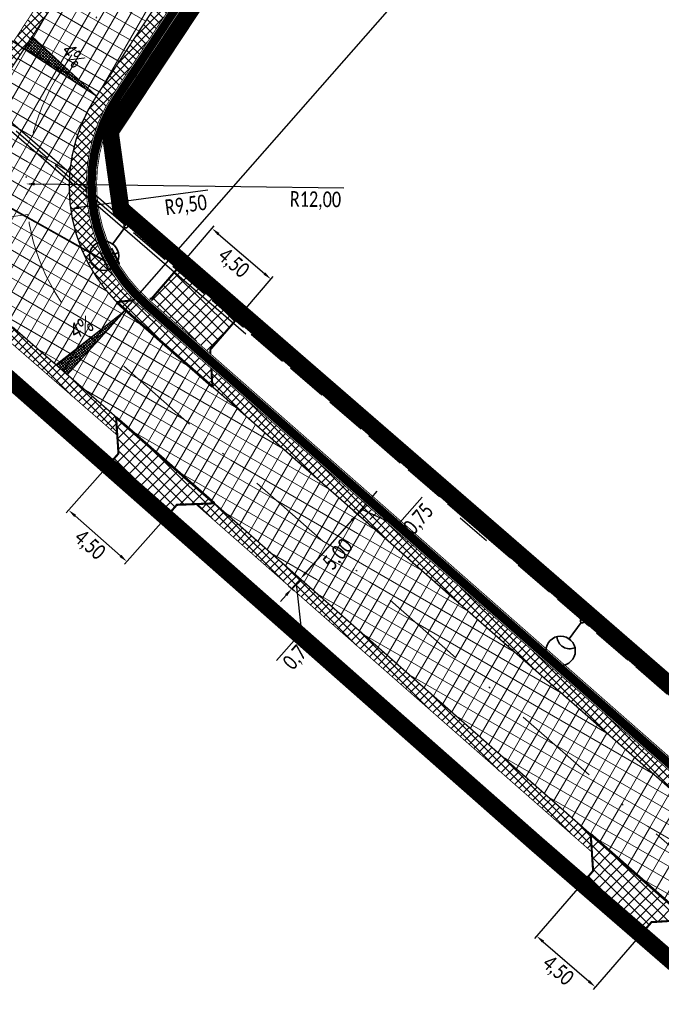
# Model space of a CAD drawing. Header units: metres. Extents: x 7443078 to 7443628, y 5636807 to 5637202.
# Tile 3 of 25: x 7443329 to 7443366, y 5636896 to 5636953. Entities that reach past the tile are written whole.
import ezdxf

# ---------------------------------------------------------------- set-up
doc = ezdxf.new("R2010")
doc.units = ezdxf.units.M
for name, pattern in [('1', [0]), ('1_OTKJ', [2, 1.5, -0.5]), ('1_OTWM', [1, 0.5, -0.5]), ('4', [2.5, 1.5, -1]), ('ACAD_ISO02W100', [15, 12, -3]), ('AUSGEZOGEN', [0]), ('CENTER2', [1.125, 0.75, -0.125, 0.125, -0.125]), ('DASHED2', [0.375, 0.25, -0.125]), ('GUZ', [1, 0.5, -0.5]), ('Os drogi', [25.4, 12.7, -6.35, 0, -6.35])]:
    doc.linetypes.add(name, pattern=pattern)
doc.layers.get('Defpoints').update_dxf_attribs({"true_color": 0x999999})
for name, color, linetype in [('_kan_deszcz', 32, 'Continuous'), ('_LINIA PODZIAŁOWA', 5, 'Continuous'), ('H_zjazdy', 21, 'Continuous'), ('K_kraweżnika_najazdowy', 7, 'Continuous'), ('K_krawędź pobocza', 7, 'Continuous'), ('K_pkt charakter', 7, 'Continuous'), ('K_pobocze', 32, 'Continuous'), ('K_Przepust', 162, 'Continuous'), ('K_rama zjazdu', 7, 'Continuous'), ('K_spadki poprzeczne', 175, 'Continuous'), ('K_wymiar', 7, 'Continuous'), ('KRAWEDZ_JEZDNI', 2, 'Continuous')]:
    doc.layers.add(name, color=color, linetype=linetype)
for name, color, linetype, lineweight in [('ELEKTRYKA', 1, '4', 30), ('K_usuń', 1, 'Continuous', 70), ('Proj_EN_trasa', 1, 'ACAD_ISO02W100', 30), ('Rury', 5, 'Continuous', 30), ('wpusty_proj', 107, 'GUZ', 30)]:
    doc.layers.add(name, color=color, linetype=linetype, lineweight=lineweight)
doc.layers.add('H_jezdnia', color=7, linetype='Continuous', true_color=0xd4d4d4)
doc.layers.add('KRAWĘŻNIK', color=7, linetype='Continuous', lineweight=50, true_color=0x999999)
doc.styles.add('MAT', font='simplex.shx', dxfattribs={"width": 0.6})
doc.styles.add('sytuacja 500 opisy', font='calibri.ttf', dxfattribs={"width": 0.75, "height": 0.9})
doc.dimstyles.new('wymiarowanie sytuacja 500', dxfattribs={"dimtxt": 0.9, "dimasz": 0.5, "dimexe": 0.2, "dimexo": 0.2, "dimgap": 0.2, "dimtad": 4, "dimlfac": -1, "dimzin": 1, "dimtxsty": 'sytuacja 500 opisy', "dimcen": 0.5, "dimadec": 4, "dimazin": 1, "dimtfac": 1, "dimtmove": 1, "dimatfit": 3, "dimfxl": 0.2, "dimlwd": -1, "dimlwe": -1, "dimarcsym": 0})
pattern_1 = [(59.99999999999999, (0, 0), (-0.6049187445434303, 0.34925), []), (150, (0, 0), (-0.34925, -0.6049187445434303), [])]
pattern_2 = [(45.09999999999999, (0, 0), (-0.2473876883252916, 0.2465256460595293), []), (135.1, (0, 0), (-0.2465256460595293, -0.2473876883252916), [])]
pattern_3 = [(45.23201079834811, (0, 0), (-0.3381204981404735, 0.3353931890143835), []), (135.2320107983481, (0, 0), (-0.3353931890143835, -0.3381204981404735), [])]
pattern_4 = [(45.23201079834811, (0.7824314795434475, -0.6678871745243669), (-0.3381204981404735, 0.3353931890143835), []), (135.2320107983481, (0.7824314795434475, -0.6678871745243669), (-0.3353931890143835, -0.3381204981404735), [])]

# ---------------------------------------------------------------- blocks, each defined once
blk = doc.blocks.new('A$C741C1613')
at = {"layer": 'wpusty_proj', "linetype": 'Continuous'}
for p, q in [((5.653128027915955e-07, 0.2160873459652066), (0.2881192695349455, 1.380985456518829)), ((0.1440599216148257, 0.7985364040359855), (1.017733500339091, 0.5824473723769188)), ((0.2160895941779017, 1.089760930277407), (1.089763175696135, 0.8736719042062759)), ((0.2881192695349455, 1.380985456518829), (1.161792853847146, 1.164896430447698)), ((0.8736741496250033, -1.680105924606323e-06), (1.161792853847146, 1.164896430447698)), ((5.653128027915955e-07, 0.2160873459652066), (0.8736741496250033, -1.680105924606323e-06)), ((0.07203024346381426, 0.507311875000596), (0.9457038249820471, 0.2912228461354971))]:
    blk.add_line(p, q, dxfattribs=at)
blk = doc.blocks.new('A$C564E6846')
at = {"layer": 'KRAWEDZ_JEZDNI', "rotation": 11.48226898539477}
blk.add_blockref('A$C741C1613', (0.0430131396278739, -0.1739158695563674), dxfattribs=at)
blk = doc.blocks.new('LATARNIAA')
at = {"layer": 'ELEKTRYKA', "linetype": '1', "lineweight": 35}
blk.add_lwpolyline([(7453534.790034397, 5581339.036248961), (7453535.455552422, 5581338.367791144)], dxfattribs=at)
for centre, radius in [((7453534.722882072, 5581339.103697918), 0.09517771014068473), ((7453535.935633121, 5581337.885589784), 0.680437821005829)]:
    blk.add_circle(centre, radius, dxfattribs=at)
blk.add_arc((7453535.325898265, 5581338.41324375), 0.5923903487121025, 263.4105708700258, 14.84474109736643, dxfattribs=at)
blk = doc.blocks.new('*D922')
at = {"layer": 'Defpoints', "color": 0, "lineweight": 13, "transparency": 16777216}
for p in [(7443329.390925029, 5636943.5327598), (7443341.389931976, 5636943.378382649)]:
    blk.add_point(p, dxfattribs=at)
at = {"layer": 'K_wymiar', "color": 0, "transparency": 16777216}
blk.add_line((7443347.796120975, 5636943.295961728), (7443329.890883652, 5636943.526327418), dxfattribs=at)
at = {"layer": 'K_wymiar', "color": 0, "lineweight": 13, "transparency": 16777216}
blk.add_solid([(7443329.891955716, 5636943.609653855), (7443329.889811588, 5636943.443000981), (7443329.390925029, 5636943.5327598)], dxfattribs=at)
at = {"layer": 'K_wymiar', "color": 0, "lineweight": 13, "transparency": 16777216, "insert": (7443346.150352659, 5636942.562188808), "char_height": 0.9, "attachment_point": 5, "rotation": 359.26288306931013, "style": 'sytuacja 500 opisy'}
blk.add_mtext('R12,00', dxfattribs=at)
blk = doc.blocks.new('*D923')
at = {"layer": 'Defpoints', "color": 0, "lineweight": 13, "transparency": 16777216}
for p in [(7443341.389931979, 5636943.378382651), (7443331.976658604, 5636942.097646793)]:
    blk.add_point(p, dxfattribs=at)
at = {"layer": 'K_wymiar', "color": 0, "transparency": 16777216}
blk.add_line((7443339.909601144, 5636943.176974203), (7443332.472094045, 5636942.165053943), dxfattribs=at)
at = {"layer": 'K_wymiar', "color": 0, "lineweight": 13, "transparency": 16777216}
blk.add_solid([(7443332.46085952, 5636942.247626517), (7443332.48332857, 5636942.08248137), (7443331.976658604, 5636942.097646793)], dxfattribs=at)
at = {"layer": 'K_wymiar', "color": 0, "lineweight": 13, "transparency": 16777216, "insert": (7443338.657135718, 5636942.244728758), "char_height": 0.9, "attachment_point": 5, "rotation": 7.74788195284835, "style": 'sytuacja 500 opisy'}
blk.add_mtext('R9,50', dxfattribs=at)
blk = doc.blocks.new('*D945')
at = {"layer": 'Defpoints', "color": 0, "lineweight": 13, "transparency": 16777216}
for p in [(7443338.453047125, 5636938.973022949), (7443343.570446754, 5636938.019238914), (7443341.86281378, 5636936.036444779)]:
    blk.add_point(p, dxfattribs=at)
at = {"layer": 'K_wymiar', "color": 0, "transparency": 16777216}
for p, q in [((7443338.583561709, 5636939.124568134), (7443340.291194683, 5636941.107362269)), ((7443340.53954306, 5636940.629530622), (7443343.191583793, 5636938.345525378)), ((7443341.993328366, 5636936.187989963), (7443343.70096134, 5636938.170784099))]:
    blk.add_line(p, q, dxfattribs=at)
at = {"layer": 'K_wymiar', "color": 0, "lineweight": 13, "transparency": 16777216}
for points in [[(7443340.593924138, 5636940.69267445), (7443340.485161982, 5636940.566386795), (7443340.160680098, 5636940.955817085)], [(7443343.245964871, 5636938.408669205), (7443343.137202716, 5636938.282381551), (7443343.570446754, 5636938.019238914)]]:
    blk.add_solid(points, dxfattribs=at)
at = {"layer": 'K_wymiar', "color": 0, "lineweight": 13, "transparency": 16777216, "insert": (7443341.372946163, 5636938.915532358), "char_height": 0.9, "attachment_point": 5, "rotation": 319.26412841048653, "style": 'sytuacja 500 opisy'}
blk.add_mtext('4,50', dxfattribs=at)
blk = doc.blocks.new('*D946')
at = {"layer": 'Defpoints', "color": 0, "lineweight": 13, "transparency": 16777216}
for p in [(7443334.121747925, 5636927.215349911), (7443337.495393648, 5636924.240311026), (7443335.229595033, 5636921.670932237)]:
    blk.add_point(p, dxfattribs=at)
at = {"layer": 'K_wymiar', "color": 0, "transparency": 16777216}
for p, q in [((7443333.989466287, 5636927.065344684), (7443331.723667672, 5636924.495965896)), ((7443332.230962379, 5636924.315267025), (7443334.854581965, 5636922.001636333)), ((7443337.36311201, 5636924.0903058), (7443335.097313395, 5636921.520927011))]:
    blk.add_line(p, q, dxfattribs=at)
at = {"layer": 'K_wymiar', "color": 0, "lineweight": 13, "transparency": 16777216}
for points in [[(7443332.286079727, 5636924.377769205), (7443332.175845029, 5636924.252764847), (7443331.855949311, 5636924.645971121)], [(7443334.909699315, 5636922.064138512), (7443334.799464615, 5636921.939134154), (7443335.229595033, 5636921.670932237)]]:
    blk.add_solid(points, dxfattribs=at)
at = {"layer": 'K_wymiar', "color": 0, "lineweight": 13, "transparency": 16777216, "insert": (7443333.043485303, 5636922.592268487), "char_height": 0.9, "attachment_point": 5, "rotation": 318.5926418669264, "style": 'sytuacja 500 opisy'}
blk.add_mtext('4,50', dxfattribs=at)
blk = doc.blocks.new('*D947')
at = {"layer": 'Defpoints', "color": 0, "lineweight": 13, "transparency": 16777216}
for p in [(7443348.230452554, 5636924.728175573), (7443348.576176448, 5636924.424573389), (7443344.928297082, 5636920.967879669)]:
    blk.add_point(p, dxfattribs=at)
at = {"layer": 'K_wymiar', "color": 0, "transparency": 16777216}
for p, q in [((7443348.380732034, 5636924.596205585), (7443348.726455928, 5636924.292603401)), ((7443345.603945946, 5636921.039976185), (7443348.246251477, 5636924.048874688)), ((7443345.078576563, 5636920.83590968), (7443345.424300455, 5636920.532307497))]:
    blk.add_line(p, q, dxfattribs=at)
at = {"layer": 'K_wymiar', "color": 0, "lineweight": 13, "transparency": 16777216}
for points in [[(7443348.183635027, 5636924.103862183), (7443348.308867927, 5636923.993887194), (7443348.576176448, 5636924.424573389)], [(7443345.541329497, 5636921.094963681), (7443345.666562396, 5636920.98498869), (7443345.274020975, 5636920.664277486)]]:
    blk.add_solid(points, dxfattribs=at)
at = {"layer": 'K_wymiar', "color": 0, "lineweight": 13, "transparency": 16777216, "insert": (7443347.492317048, 5636922.046314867), "char_height": 0.9, "attachment_point": 5, "rotation": 48.71157041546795, "style": 'sytuacja 500 opisy'}
blk.add_mtext('5,00', dxfattribs=at)
blk = doc.blocks.new('*D948')
at = {"layer": 'Defpoints', "color": 0, "lineweight": 13, "transparency": 16777216}
for p in [(7443348.725340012, 5636925.291723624), (7443349.071063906, 5636924.98812144), (7443348.230452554, 5636924.728175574)]:
    blk.add_point(p, dxfattribs=at)
at = {"layer": 'K_wymiar', "color": 0, "transparency": 16777216}
for p, q in [((7443349.400988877, 5636925.363820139), (7443349.730913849, 5636925.739518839)), ((7443348.576176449, 5636924.42457339), (7443349.071063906, 5636924.98812144)), ((7443348.576176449, 5636924.42457339), (7443349.071063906, 5636924.98812144)), ((7443348.875619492, 5636925.159753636), (7443349.221343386, 5636924.85615145)), ((7443350.878639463, 5636923.765955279), (7443352.318774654, 5636925.405894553)), ((7443348.380732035, 5636924.596205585), (7443348.726455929, 5636924.292603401)), ((7443348.823620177, 5636924.706347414), (7443350.878639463, 5636923.765955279)), ((7443348.246251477, 5636924.048874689), (7443347.916326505, 5636923.67317599))]:
    blk.add_line(p, q, dxfattribs=at)
at = {"layer": 'K_wymiar', "color": 0, "lineweight": 13, "transparency": 16777216}
for points in [[(7443349.338372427, 5636925.418807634), (7443349.463605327, 5636925.308832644), (7443349.071063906, 5636924.98812144)], [(7443348.183635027, 5636924.103862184), (7443348.308867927, 5636923.993887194), (7443348.576176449, 5636924.42457339)]]:
    blk.add_solid(points, dxfattribs=at)
at = {"layer": 'K_wymiar', "color": 0, "lineweight": 13, "transparency": 16777216, "insert": (7443352.165925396, 5636924.087814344), "char_height": 0.9, "attachment_point": 5, "rotation": 48.71157039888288, "style": 'sytuacja 500 opisy'}
blk.add_mtext('0,75', dxfattribs=at)
blk = doc.blocks.new('*D951')
at = {"layer": 'Defpoints', "color": 0, "lineweight": 13, "transparency": 16777216}
for p in [(7443344.928121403, 5636920.967596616), (7443344.433233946, 5636920.404048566), (7443345.273845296, 5636920.663994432)]:
    blk.add_point(p, dxfattribs=at)
at = {"layer": 'K_wymiar', "color": 0, "transparency": 16777216}
for p, q in [((7443345.603770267, 5636921.039693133), (7443345.933695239, 5636921.415391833)), ((7443344.778957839, 5636920.100446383), (7443345.273845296, 5636920.663994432)), ((7443344.778957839, 5636920.100446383), (7443345.273845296, 5636920.663994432)), ((7443345.026401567, 5636920.382220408), (7443345.343346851, 5636917.586274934)), ((7443345.078400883, 5636920.835626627), (7443345.424124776, 5636920.532024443)), ((7443344.583513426, 5636920.272078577), (7443344.929237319, 5636919.968476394)), ((7443344.449032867, 5636919.724747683), (7443344.119107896, 5636919.349048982)), ((7443345.343346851, 5636917.586274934), (7443343.903211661, 5636915.946335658))]:
    blk.add_line(p, q, dxfattribs=at)
at = {"layer": 'K_wymiar', "color": 0, "lineweight": 13, "transparency": 16777216}
for points in [[(7443345.541153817, 5636921.094680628), (7443345.666386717, 5636920.984705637), (7443345.273845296, 5636920.663994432)], [(7443344.386416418, 5636919.779735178), (7443344.511649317, 5636919.669760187), (7443344.778957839, 5636920.100446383)]]:
    blk.add_solid(points, dxfattribs=at)
at = {"layer": 'K_wymiar', "color": 0, "lineweight": 13, "transparency": 16777216, "insert": (7443345.190497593, 5636916.268194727), "char_height": 0.9, "attachment_point": 5, "rotation": 48.71157039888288, "style": 'sytuacja 500 opisy'}
blk.add_mtext('0,75', dxfattribs=at)
blk = doc.blocks.new('*D952')
at = {"layer": 'Defpoints', "color": 0, "lineweight": 13, "transparency": 16777216}
for p in [(7443361.593030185, 5636903.029747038), (7443364.992564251, 5636900.081460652), (7443362.354212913, 5636897.039298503)]:
    blk.add_point(p, dxfattribs=at)
at = {"layer": 'K_wymiar', "color": 0, "transparency": 16777216}
for p, q in [((7443361.461992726, 5636902.878653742), (7443358.823641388, 5636899.836491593)), ((7443364.861526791, 5636899.930367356), (7443362.223175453, 5636896.888205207)), ((7443359.332412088, 5636899.659991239), (7443361.976479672, 5636897.366892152))]:
    blk.add_line(p, q, dxfattribs=at)
at = {"layer": 'K_wymiar', "color": 0, "lineweight": 13, "transparency": 16777216}
for points in [[(7443359.38701103, 5636899.72294678), (7443359.277813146, 5636899.597035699), (7443358.954678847, 5636899.987584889)], [(7443362.031078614, 5636897.429847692), (7443361.921880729, 5636897.303936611), (7443362.354212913, 5636897.039298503)]]:
    blk.add_solid(points, dxfattribs=at)
at = {"layer": 'K_wymiar', "color": 0, "lineweight": 13, "transparency": 16777216, "insert": (7443360.159855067, 5636897.943151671), "char_height": 0.9, "attachment_point": 5, "rotation": 319.0661465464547, "style": 'sytuacja 500 opisy'}
blk.add_mtext('4,50', dxfattribs=at)

msp = doc.modelspace()

# ---------------------------------------------------------------- hatches: boundary and pattern name
at = {"layer": 'H_jezdnia', "linetype": 'Continuous', "lineweight": 9, "true_color": 0xababab}
h = msp.add_hatch(dxfattribs=at)
h.set_pattern_fill('ANSI37', color=253, scale=0.22, angle=15)
h.set_pattern_definition(pattern_1)
h.paths.add_polyline_path([(7443313.263098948, 5636931.539085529), (7443310.411621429, 5636936.385256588), (7443304.615641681, 5636927.218438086, -0.1505153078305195), (7443299.026160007, 5636922.431657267, -0.3180919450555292), (7443293.37166603, 5636923.616416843, -0.05286613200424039), (7443297.960965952, 5636913.038091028, -0.3102964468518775), (7443300.977768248, 5636917.828126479, 0.151131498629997), (7443308.841751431, 5636924.546360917)])
h.paths.add_polyline_path([(7443397.555639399, 5637064.373281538), (7443402.157944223, 5637062.407361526), (7443408.486364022, 5637075.623010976), (7443403.681386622, 5637077.165689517)])
h = msp.add_hatch(dxfattribs=at)
h.set_pattern_fill('ANSI37', color=253, scale=0.22, angle=15)
h.set_pattern_definition(pattern_1)
h.paths.add_polyline_path([(7443335.984774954, 5636957.000291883), (7443334.022082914, 5636958.56579684), (7443327.060664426, 5636947.97834017, -0.09565250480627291), (7443323.863972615, 5636944.740922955), (7443329.220668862, 5636941.734426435), (7443329.497952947, 5636941.771884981, -0.1809106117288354), (7443331.363055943, 5636949.970935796)])
h = msp.add_hatch(dxfattribs=at)
h.set_pattern_fill('ANSI37', color=253, scale=0.22, angle=15)
h.set_pattern_definition(pattern_1)
h.paths.add_polyline_path([(7443333.45198845, 5636948.597487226), (7443337.947444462, 5636955.434804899), (7443335.984774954, 5636957.000291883), (7443331.363055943, 5636949.970935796, 0.1854809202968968), (7443329.528226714, 5636941.561806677), (7443332.566958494, 5636939.856289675, -0.2450967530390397)])
h = msp.add_hatch(dxfattribs=at)
h.set_pattern_fill('ANSI37', color=253, scale=0.22, angle=15)
h.set_pattern_definition(pattern_1)
h.paths.add_polyline_path([(7443323.863972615, 5636944.740922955, -0.04893813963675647), (7443321.811040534, 5636943.610843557), (7443322.785695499, 5636940.865120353), (7443329.220668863, 5636941.734426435)])
h = msp.add_hatch(dxfattribs=at)
h.set_pattern_fill('ANSI37', color=253, scale=0.22, angle=15)
h.set_pattern_definition(pattern_1)
h.paths.add_polyline_path([(7443333.471732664, 5636934.361613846, -0.1763476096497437), (7443329.528226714, 5636941.561806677), (7443329.220668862, 5636941.734426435), (7443322.785695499, 5636940.865120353), (7443323.990901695, 5636937.469905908, -0.1353494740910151), (7443328.551986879, 5636935.300434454), (7443334.60519483, 5636930.039114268), (7443335.760763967, 5636929.024335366), (7443337.416136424, 5636930.897781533)])
h = msp.add_hatch(dxfattribs=at)
h.set_pattern_fill('ANSI37', color=253, scale=0.22, angle=15)
h.set_pattern_definition(pattern_1)
h.paths.add_polyline_path([(7443329.497952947, 5636941.771884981), (7443329.220668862, 5636941.734426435), (7443329.528226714, 5636941.561806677, -0.004421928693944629)])
h = msp.add_hatch(dxfattribs=at)
h.set_pattern_fill('ANSI37', color=253, scale=0.22, angle=15)
h.set_pattern_definition(pattern_1)
h.paths.add_polyline_path([(7443332.566958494, 5636939.856289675), (7443329.528226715, 5636941.561806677, 0.1763476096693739), (7443333.471732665, 5636934.361613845), (7443337.416136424, 5636930.897781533), (7443339.071508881, 5636932.771227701), (7443335.12135752, 5636936.240107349, -0.1181361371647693)])
h = msp.add_hatch(dxfattribs=at)
h.set_pattern_fill('ANSI37', color=253, scale=0.22, angle=15)
h.set_pattern_definition(pattern_1)
h.paths.add_polyline_path([(7443339.071508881, 5636932.771227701), (7443337.416136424, 5636930.897781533), (7443347.475219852, 5636922.064259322), (7443349.141236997, 5636923.928357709)])
h = msp.add_hatch(dxfattribs=at)
h.set_pattern_fill('ANSI37', color=253, scale=0.22, angle=15)
h.set_pattern_definition(pattern_1)
h.paths.add_polyline_path([(7443337.416136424, 5636930.897781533), (7443335.760763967, 5636929.024335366), (7443345.809202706, 5636920.200160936), (7443347.475219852, 5636922.064259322)])
h = msp.add_hatch(dxfattribs=at)
h.set_pattern_fill('ANSI37', color=253, scale=0.22, angle=15)
h.set_pattern_definition(pattern_1)
edge = h.paths.add_edge_path()
edge.add_line((7443464.459145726, 5636836.140397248), (7443462.515578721, 5636837.90207374))
edge.add_arc((7443454.807721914, 5636847.16770403), 12.05250850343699, 230.555368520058, 309.7562625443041, ccw=False)
edge.add_line((7443447.150374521, 5636837.860288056), (7443349.141236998, 5636923.92835771))
edge.add_line((7443349.141236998, 5636923.92835771), (7443347.475219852, 5636922.064259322))
edge.add_line((7443347.475219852, 5636922.064259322), (7443446.618673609, 5636835.000074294))
edge.add_arc((7443454.926335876, 5636845.154016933), 13.11944371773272, 230.7109615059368, 316.6035236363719)
h = msp.add_hatch(dxfattribs=at)
h.set_pattern_fill('ANSI37', color=253, scale=0.22, angle=15)
h.set_pattern_definition(pattern_1)
edge = h.paths.add_edge_path()
edge.add_line((7443467.240021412, 5636834.012947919), (7443464.459145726, 5636836.140397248))
edge.add_arc((7443454.926335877, 5636845.154016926), 13.11944371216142, 230.7109614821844, 316.60352365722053, ccw=False)
edge.add_line((7443446.618673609, 5636835.000074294), (7443347.475219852, 5636922.064259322))
edge.add_line((7443347.475219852, 5636922.064259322), (7443345.809202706, 5636920.200160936))
edge.add_line((7443345.809202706, 5636920.200160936), (7443444.969048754, 5636833.121580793))
edge.add_arc((7443454.536872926, 5636844.016843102), 14.50000000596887, 228.7115704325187, 267.5511616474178)
edge.add_arc((7443453.276418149, 5636814.543783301), 14.99999999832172, 49.39573388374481, 87.55116166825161, ccw=False)
edge.add_line((7443463.038879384, 5636825.932126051), (7443472.305906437, 5636817.988126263))
edge.add_line((7443472.305906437, 5636817.988126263), (7443474.25839868, 5636820.26579481))
edge.add_line((7443474.25839868, 5636820.26579481), (7443469.492393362, 5636824.401776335))
edge.add_arc((7443476.816396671, 5636831.187658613), 9.984449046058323, 163.562517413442, 222.8159193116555, ccw=False)
at = {"layer": 'H_zjazdy', "linetype": 'Continuous', "lineweight": 9, "true_color": 0xff6666}
h = msp.add_hatch(dxfattribs=at)
h.set_pattern_fill('ANSI37', color=11, scale=0.15, angle=0.2320107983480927)
h.set_pattern_definition(pattern_4)
edge = h.paths.add_edge_path()
edge.add_line((7443341.869706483, 5636936.030508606), (7443338.462747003, 5636938.984285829))
edge.add_line((7443338.462747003, 5636938.984285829), (7443336.657114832, 5636936.887701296))
edge.add_line((7443336.657114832, 5636936.887701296), (7443336.550543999, 5636936.880448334))
edge.add_arc((7443343.157446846, 5636942.843571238), 8.900000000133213, 222.0681306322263, 228.7115704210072)
edge.add_line((7443337.284782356, 5636936.156134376), (7443340.070649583, 5636933.709686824))
edge.add_line((7443340.070649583, 5636933.709686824), (7443340.057182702, 5636933.939898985))
edge.add_line((7443340.057182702, 5636933.939898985), (7443341.869706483, 5636936.030508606))
h = msp.add_hatch(dxfattribs=at)
h.set_pattern_fill('ANSI37', color=11, scale=0.15, angle=0.2320107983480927)
h.set_pattern_definition(pattern_4)
edge = h.paths.add_edge_path()
edge.add_arc((7443343.157446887, 5636942.843571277), 9.500000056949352, 219.2754858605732, 228.709278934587, ccw=False)
edge.add_line((7443335.803391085, 5636936.829598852), (7443334.647110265, 5636936.686271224))
edge.add_arc((7443327.920193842, 5636927.832324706), 11.11952217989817, 44.11203904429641, 52.77371103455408, ccw=False)
edge.add_line((7443335.903789, 5636935.572220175), (7443339.85394036, 5636932.103340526))
edge.add_line((7443339.85394036, 5636932.103340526), (7443340.145326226, 5636932.433112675))
edge.add_line((7443340.145326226, 5636932.433112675), (7443340.119904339, 5636932.867691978))
edge.add_line((7443340.119904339, 5636932.867691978), (7443336.88858691, 5636935.705546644))
h = msp.add_hatch(dxfattribs=at)
h.set_pattern_fill('ANSI37', color=11, scale=0.15, angle=0.2320107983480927)
h.set_pattern_definition(pattern_4)
h.paths.add_polyline_path([(7443340.145326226, 5636932.433112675), (7443339.85394036, 5636932.103340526), (7443340.181441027, 5636931.81574132)])
h = msp.add_hatch(dxfattribs=at)
h.set_pattern_fill('ANSI37', color=11, scale=0.15, angle=0.2320107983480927)
h.set_pattern_definition(pattern_3)
h.paths.add_polyline_path([(7443334.60519483, 5636930.039114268), (7443334.745555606, 5636927.875386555), (7443335.760763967, 5636929.024335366)])
h = msp.add_hatch(dxfattribs=at)
h.set_pattern_fill('ANSI37', color=11, scale=0.15, angle=0.2320107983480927)
h.set_pattern_definition(pattern_3)
h.paths.add_polyline_path([(7443335.760763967, 5636929.024335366), (7443334.144567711, 5636927.195226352), (7443337.495393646, 5636924.240311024), (7443338.123804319, 5636924.952918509), (7443340.297586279, 5636925.040262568)])
h = msp.add_hatch(dxfattribs=at)
h.set_pattern_fill('ANSI37', color=11, scale=0.15, angle=0.2320107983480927)
h.set_pattern_definition([(45.23201079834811, (-2.529749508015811, 2.193955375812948), (-0.3381204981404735, 0.3353931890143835), []), (135.2320107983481, (-2.529749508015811, 2.193955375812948), (-0.3353931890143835, -0.3381204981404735), [])])
h.paths.add_polyline_path([(7443362.088713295, 5636905.87650633), (7443362.226034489, 5636903.759635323), (7443361.593030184, 5636903.029747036), (7443364.992564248, 5636900.081460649), (7443365.60732279, 5636900.790310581), (7443367.724193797, 5636900.92763176)])
at = {"layer": 'K_spadki poprzeczne', "lineweight": 5}
h = msp.add_hatch(dxfattribs=at)
h.set_pattern_fill('ANSI37', color=256, scale=0.03749999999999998, angle=453.1891209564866)
h.set_pattern_definition([(138.1891209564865, (9515958.980362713, 1420970.332222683), (-0.07937587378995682, -0.08874316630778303), []), (228.1891209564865, (9515958.980362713, 1420970.332222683), (0.08874316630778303, -0.07937587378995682), [])])
h.paths.add_polyline_path([(7443333.463248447, 5636948.61420585), (7443329.273960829, 5636951.344490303), (7443329.752339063, 5636952.069575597)])
h = msp.add_hatch(dxfattribs=at)
h.set_pattern_fill('ANSI37', color=256, scale=0.03749999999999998, angle=534.1658955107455)
h.set_pattern_definition([(219.1658955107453, (11932199.89157154, 7022700.452705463), (0.07519605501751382, -0.0923116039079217), []), (309.1658955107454, (11932199.89157154, 7022700.452705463), (0.0923116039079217, 0.07519605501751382), [])])
h.paths.add_polyline_path([(7443335.131383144, 5636936.196749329), (7443331.777860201, 5636932.487508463), (7443331.136774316, 5636933.073685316)])
at = {"layer": 'K_usuń', "linetype": 'ByBlock', "lineweight": 13}
h = msp.add_hatch(dxfattribs=at)
h.set_pattern_fill('ANSI37', color=34, scale=0.11, angle=0.1)
h.set_pattern_definition(pattern_2)
h.paths.add_polyline_path([(7443376.2073025, 5637024.744832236), (7443381.037313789, 5637033.116555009), (7443381.32079178, 5637032.107633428), (7443377.072499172, 5637024.976379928)])
h.paths.add_polyline_path([(7443349.612810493, 5636982.278301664), (7443341.894668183, 5636970.53947235), (7443341.267988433, 5636970.95150692), (7443349.397314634, 5636983.315722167)])
edge = h.paths.add_edge_path()
edge.add_line((7443334.673855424, 5636928.98067876), (7443334.60519483, 5636930.039114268))
edge.add_line((7443334.60519483, 5636930.039114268), (7443328.551986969, 5636935.300434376))
edge.add_arc((7443322.337687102, 5636928.114860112), 9.500000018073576, 49.14576804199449, 79.9782161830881)
edge.add_line((7443323.990901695, 5636937.469905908), (7443324.21495465, 5636936.838721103))
edge.add_line((7443324.21495465, 5636936.838721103), (7443324.69447638, 5636936.748821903))
edge.add_line((7443324.69447638, 5636936.748821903), (7443324.657526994, 5636936.551734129))
edge.add_arc((7443322.337712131, 5636928.114925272), 8.749930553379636, 48.8691547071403, 74.62569069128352, ccw=False)
edge.add_arc((7443495.778205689, 5637126.717561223), 254.9252708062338, 228.8691547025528, 229.0877912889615)
edge.add_arc((7443191.735698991, 5636775.872381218), 209.3313244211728, 48.86915469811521, 49.087791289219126, ccw=False)
edge.add_line((7443329.429831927, 5636933.542699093), (7443334.673855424, 5636928.98067876))
h = msp.add_hatch(dxfattribs=at)
h.set_pattern_fill('ANSI37', color=34, scale=0.11, angle=0.1)
h.set_pattern_definition(pattern_2)
h.paths.add_polyline_path([(7443341.894668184, 5636970.539472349), (7443341.267988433, 5636970.95150692), (7443333.8436017, 5636959.659462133), (7443334.846174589, 5636959.819138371)])
h.paths.add_polyline_path([(7443327.060664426, 5636947.97834017), (7443330.803004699, 5636953.669976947), (7443330.586458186, 5636954.705773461), (7443326.435395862, 5636948.392520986, -0.1039722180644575), (7443323.128652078, 5636945.153628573), (7443323.863972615, 5636944.740922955, 0.09565250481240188)])
h.paths.add_polyline_path([(7443323.863972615, 5636944.740922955), (7443323.128652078, 5636945.153628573, -0.0395537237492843), (7443321.559594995, 5636944.319196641), (7443321.811040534, 5636943.610843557, 0.0489381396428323)])
h.paths.add_polyline_path([(7443323.703375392, 5636936.757625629), (7443323.735432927, 5636936.928620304), (7443324.214954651, 5636936.838721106), (7443323.990901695, 5636937.469905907, 0.3143857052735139), (7443314.128092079, 5636932.895294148), (7443313.306808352, 5636931.608215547), (7443313.73728368, 5636930.88564509), (7443314.776218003, 5636932.517891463, -0.3093948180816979)])
edge = h.paths.add_edge_path()
edge.add_line((7443312.242481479, 5636938.753312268), (7443312.302298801, 5636939.868928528))
edge.add_arc((7443322.739166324, 5636928.749832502), 15.25000000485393, 133.1872408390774, 146.5974814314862)
edge.add_line((7443310.008105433, 5636937.145223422), (7443310.436972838, 5636936.425351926))
edge.add_line((7443310.436972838, 5636936.425351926), (7443310.483448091, 5636936.498856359))
edge.add_arc((7443322.73916632, 5636928.749832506), 14.49999999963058, 136.3781898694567, 147.6957234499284, ccw=False)
edge = h.paths.add_edge_path()
edge.add_line((7443317.330851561, 5636943.008606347), (7443318.635848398, 5636942.657124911))
edge.add_arc((7443322.73916632, 5636928.749832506), 14.49999999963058, 102.33436391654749, 106.4385858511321, ccw=False)
edge.add_arc((7443317.078333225, 5636954.638149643), 11.9999999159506, 282.3343638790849, 293.2280774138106)
edge.add_line((7443321.811040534, 5636943.610843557), (7443321.559594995, 5636944.319196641))
edge.add_arc((7443317.078333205, 5636954.638149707), 11.24999998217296, 282.334363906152, 293.47409387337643, ccw=False)
edge.add_arc((7443322.739166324, 5636928.749832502), 15.25000000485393, 102.334363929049, 110.7716024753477)
h = msp.add_hatch(dxfattribs=at)
h.set_pattern_fill('ANSI37', color=34, scale=0.11, angle=0.1)
h.set_pattern_definition([(45.09999999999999, (0, 0), (-0.2473876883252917, 0.2465256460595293), []), (135.1, (0, 0), (-0.2465256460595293, -0.2473876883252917), [])])
h.paths.add_polyline_path([(7443338.536245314, 5636954.965158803), (7443337.947444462, 5636955.434804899), (7443333.45198845, 5636948.597487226, 0.2450967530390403), (7443332.566958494, 5636939.856289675), (7443333.906046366, 5636939.104713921), (7443333.721067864, 5636939.478215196), (7443333.763791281, 5636939.499374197, -0.2600420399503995), (7443334.437071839, 5636948.730562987)])
h = msp.add_hatch(dxfattribs=at)
h.set_pattern_fill('ANSI37', color=34, scale=0.11, angle=0.1)
h.set_pattern_definition(pattern_2)
edge = h.paths.add_edge_path()
edge.add_line((7443334.220944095, 5636938.636920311), (7443334.154115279, 5636938.603822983))
edge.add_line((7443334.154115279, 5636938.603822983), (7443333.906046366, 5636939.104713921))
edge.add_line((7443333.906046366, 5636939.104713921), (7443332.566958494, 5636939.856289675))
edge.add_arc((7443341.389931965, 5636943.378382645), 9.499999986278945, 201.7616711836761, 224.7837375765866)
edge.add_line((7443334.647110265, 5636936.686271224), (7443335.618952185, 5636936.806736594))
edge.add_arc((7443343.19995538, 5636944.046612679), 10.48271983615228, 211.0682053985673, 223.6814754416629, ccw=False)
h = msp.add_hatch(dxfattribs=at)
h.set_pattern_fill('ANSI37', color=34, scale=0.11, angle=0.1)
h.set_pattern_definition(pattern_2)
h.paths.add_polyline_path([(7443340.121075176, 5636932.847676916), (7443340.182625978, 5636931.795484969), (7443349.141236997, 5636923.928357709), (7443349.641042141, 5636924.487587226)])
h = msp.add_hatch(dxfattribs=at)
h.set_pattern_fill('ANSI37', color=34, scale=0.11, angle=0.1)
h.set_pattern_definition(pattern_2)
h.paths.add_polyline_path([(7443340.297586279, 5636925.040262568), (7443339.210695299, 5636924.996590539), (7443345.309397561, 5636919.640931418), (7443345.809202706, 5636920.200160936)])
h = msp.add_hatch(dxfattribs=at)
h.set_pattern_fill('ANSI37', color=34, scale=0.11, angle=0.1)
h.set_pattern_definition(pattern_2)
h.paths.add_polyline_path([(7443349.641042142, 5636924.487587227), (7443349.141236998, 5636923.92835771), (7443371.458818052, 5636904.329867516), (7443372.513832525, 5636904.401532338)])
h = msp.add_hatch(dxfattribs=at)
h.set_pattern_fill('ANSI37', color=34, scale=0.11, angle=0.1)
h.set_pattern_definition(pattern_2)
h.paths.add_polyline_path([(7443345.809202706, 5636920.200160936), (7443345.309397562, 5636919.640931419), (7443362.155476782, 5636904.847315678), (7443362.088713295, 5636905.87650633)])

# ---------------------------------------------------------------- linework, layer by layer
at = {"layer": '_kan_deszcz', "color": 7, "linetype": 'Os drogi', "lineweight": 9, "ltscale": 0.4, "flags": 128}
for points in [[(7443612.1023176, 5637008.06121809), (7443592.59525582, 5636981.422275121, -0.02418699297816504), (7443577.387538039, 5636962.632595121), (7443464.637599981, 5636836.336237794, -0.4118223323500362), (7443446.361801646, 5636835.225649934), (7443333.471732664, 5636934.361613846, -0.3740638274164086), (7443331.363055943, 5636949.970935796), (7443370.561157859, 5637009.588886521, 0.03377031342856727), (7443393.784174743, 5637050.70886534), (7443416.899300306, 5637098.980219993, 0.06554346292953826), (7443420.141300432, 5637108.906286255), (7443420.177128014, 5637109.097954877, -0.1259941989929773), (7443425.408854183, 5637120.343039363), (7443435.002584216, 5637132.0592004)], [(7443329.497952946, 5636941.771884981), (7443321.132668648, 5636940.641811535, 0.2217045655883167), (7443312.596502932, 5636935.162817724), (7443306.728696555, 5636925.882399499, -0.2377571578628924), (7443295.148695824, 5636918.938895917), (7443295.148695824, 5636918.938895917)]]:
    msp.add_lwpolyline(points, format="xyb", dxfattribs=at)
at = {"layer": '_LINIA PODZIAŁOWA', "color": 2, "linetype": 'AUSGEZOGEN', "ltscale": 0.25, "const_width": 1, "flags": 128}
for points in [[(7443425.492115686, 5637136.007337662), (7443436.85, 5637125.32), (7443438.99, 5637124.65), (7443440.536567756, 5637123.532578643), (7443449.59, 5637117.07), (7443446.16, 5637117.16), (7443429.43, 5637106.75), (7443427.09, 5637104.42), (7443424.03, 5637100.69), (7443420.04027099, 5637092.630587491), (7443414.05, 5637080.53), (7443407.29333105, 5637066.200209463), (7443401.14, 5637053.15), (7443398.47, 5637047.5), (7443393, 5637035.89), (7443389.262653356, 5637030.074483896), (7443375.996161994, 5637009.853237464), (7443369.570912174, 5637000.021396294), (7443359.542098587, 5636984.815207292), (7443351.22, 5636972.19), (7443343.36922157, 5636960.321252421), (7443334.26, 5636946.55), (7443334.88, 5636942.08), (7443355.93, 5636923.83), (7443381.05, 5636902.04), (7443431.83, 5636857.99), (7443455.15, 5636837.75), (7443459.41, 5636838.02), (7443478.745520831, 5636859.646036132), (7443491, 5636873.355), (7443500.42, 5636883.9), (7443509.741032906, 5636894.331041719), (7443523.185582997, 5636909.376655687), (7443537.2, 5636925.06), (7443541.2, 5636929.53), (7443561.26, 5636951.97), (7443578.12, 5636970.74), (7443581.409307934, 5636974.52060213), (7443594.962690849, 5636993.02762368), (7443604.96, 5637006.68), (7443604.4, 5637010.02)], [(7443295.21, 5636924.73), (7443299.73, 5636922.99), (7443304.18, 5636923.8), (7443306.9, 5636926.46), (7443295.193595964, 5636908.19147461), (7443299.393932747, 5636905.475256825), (7443307.06, 5636917.33), (7443318.46, 5636934.96), (7443323.99, 5636936.15), (7443334.121747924, 5636927.21534991), (7443358.86, 5636905.4), (7443368.205608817, 5636897.294909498), (7443375.66, 5636890.83), (7443381.568149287, 5636882.67772512), (7443389.558398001, 5636871.656692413), (7443391.18, 5636869.42), (7443409.96, 5636854.45), (7443430.05, 5636843.64), (7443431.67, 5636842.92)]]:
    msp.add_lwpolyline(points, dxfattribs=at)
at = {"layer": 'K_kraweżnika_najazdowy', "color": 0, "linetype": 'DASHED2', "ltscale": 4, "const_width": 0.15}
for points in [[(7443340.182625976, 5636931.795484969), (7443335.894263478, 5636935.561371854), (7443334.647110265, 5636936.686271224)], [(7443334.607002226, 5636930.011252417), (7443340.297586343, 5636925.040262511)], [(7443362.088713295, 5636905.87650633), (7443367.724193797, 5636900.92763176)]]:
    msp.add_lwpolyline(points, dxfattribs=at)
at = {"layer": 'K_krawędź pobocza', "color": 76, "linetype": 'CENTER2', "ltscale": 3, "const_width": 0.08, "flags": 128}
msp.add_lwpolyline([(7443334.647110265, 5636936.686271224, -0.35464991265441), (7443333.45198845, 5636948.597487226), (7443349.517484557, 5636973.032138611)], format="xyb", dxfattribs=at)
for points in [[(7443330.803004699, 5636953.669976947), (7443327.060664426, 5636947.97834017)], [(7443334.60519483, 5636930.039114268), (7443328.587588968, 5636935.269489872)], [(7443349.141236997, 5636923.928357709), (7443339.399009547, 5636932.483628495)], [(7443362.088713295, 5636905.87650633), (7443340.297586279, 5636925.040262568)], [(7443371.458818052, 5636904.329867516), (7443349.141236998, 5636923.92835771)]]:
    msp.add_lwpolyline(points, dxfattribs=at)
at = {"layer": 'K_pkt charakter', "linetype": 'Continuous', "lineweight": -3}
for p, q in [((7443331.363055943, 5636949.970935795), (7443311.713470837, 5636962.890297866)), ((7443333.471732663, 5636934.361613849), (7443355.741676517, 5636959.721268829))]:
    msp.add_line(p, q, dxfattribs=at)
at = {"layer": 'K_pobocze', "linetype": 'ByBlock', "ltscale": 4, "const_width": 0.05}
msp.add_lwpolyline([(7443335.618952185, 5636936.806736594, -0.3532226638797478), (7443334.43707184, 5636948.730562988), (7443350.551226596, 5636973.239221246)], format="xyb", dxfattribs=at)
for points in [[(7443330.586458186, 5636954.70577346), (7443326.433992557, 5636948.390386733)], [(7443334.673855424, 5636928.98067876), (7443328.09557949, 5636934.703427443)], [(7443349.641042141, 5636924.487587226), (7443340.121075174, 5636932.847676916)], [(7443345.309397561, 5636919.640931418), (7443339.210695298, 5636924.996590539)], [(7443372.513832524, 5636904.401532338), (7443349.636124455, 5636924.49190576)], [(7443362.155476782, 5636904.847315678), (7443345.314315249, 5636919.636612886)]]:
    msp.add_lwpolyline(points, dxfattribs=at)
at = {"layer": 'K_Przepust', "linetype": '1_OTWM', "lineweight": 5, "const_width": 0.5, "flags": 128}
msp.add_lwpolyline([(7443349.838997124, 5636924.713006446), (7443336.304395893, 5636936.598602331, -0.3740638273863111), (7443334.687743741, 5636948.565749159), (7443346.665582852, 5636966.783320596)], format="xyb", dxfattribs=at)
at = {"layer": 'K_Przepust', "lineweight": 5, "ltscale": 3, "const_width": 0.05, "flags": 128}
for points in [[(7443350.036952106, 5636924.938425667), (7443336.502350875, 5636936.824021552, -0.3740638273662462), (7443334.938415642, 5636948.40093533), (7443346.915797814, 5636966.617811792)], [(7443340.121075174, 5636932.847676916), (7443336.106155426, 5636936.373433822, -0.07086221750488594), (7443335.618952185, 5636936.806736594, -3.66288261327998)]]:
    msp.add_lwpolyline(points, format="xyb", dxfattribs=at)
at = {"layer": 'K_Przepust', "linetype": '1_OTKJ', "lineweight": 5, "const_width": 0.1, "flags": 128}
msp.add_lwpolyline([(7443333.981121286, 5636939.062577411), (7443321.827809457, 5636945.883738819)], dxfattribs=at)
at = {"layer": 'K_Przepust', "linetype": '1_OTWM', "lineweight": 5, "const_width": 0.5, "flags": 128}
msp.add_lwpolyline([(7443389.495633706, 5636889.887986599), (7443349.834079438, 5636924.717324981)], dxfattribs=at)
at = {"layer": 'K_Przepust', "lineweight": 5, "ltscale": 3, "const_width": 0.05, "flags": 128}
msp.add_lwpolyline([(7443389.693588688, 5636890.113405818), (7443350.03203442, 5636924.942744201)], dxfattribs=at)
at = {"layer": 'K_rama zjazdu', "const_width": 0.12, "flags": 128}
for points in [[(7443340.070649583, 5636933.709686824), (7443340.057182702, 5636933.939898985), (7443341.869706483, 5636936.030508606), (7443338.462747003, 5636938.984285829), (7443336.657114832, 5636936.887701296), (7443336.550543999, 5636936.880448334)], [(7443335.64190013, 5636936.809581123), (7443334.647110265, 5636936.686271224)], [(7443340.182625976, 5636931.795484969), (7443340.119890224, 5636932.867933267)], [(7443334.60519483, 5636930.039114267), (7443334.742516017, 5636927.922243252), (7443334.121747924, 5636927.21534991), (7443337.495393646, 5636924.240311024), (7443338.123804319, 5636924.952918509), (7443340.297586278, 5636925.040262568)], [(7443367.724193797, 5636900.92763176), (7443365.60732279, 5636900.790310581), (7443364.992564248, 5636900.081460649), (7443361.593030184, 5636903.029747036), (7443362.226034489, 5636903.759635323), (7443362.088713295, 5636905.87650633)]]:
    msp.add_lwpolyline(points, dxfattribs=at)
at = {"layer": 'K_spadki poprzeczne', "flags": 128}
for points in [[(7443333.463248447, 5636948.61420585), (7443329.273960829, 5636951.344490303), (7443329.752339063, 5636952.069575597), (7443333.463248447, 5636948.61420585)], [(7443335.131383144, 5636936.196749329), (7443331.777860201, 5636932.487508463), (7443331.136774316, 5636933.073685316), (7443335.131383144, 5636936.196749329)]]:
    msp.add_lwpolyline(points, dxfattribs=at)
at = {"layer": 'Proj_EN_trasa', "color": 1, "ltscale": 0.2}
msp.add_lwpolyline([(7443402.764806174, 5636882.537961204), (7443402.762237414, 5636882.537952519), (7443355.602340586, 5636923.452323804), (7443323.603989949, 5636951.086587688), (7443334.998724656, 5636968.475635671), (7443340.508971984, 5636976.883698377), (7443340.492729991, 5636977.041352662)], dxfattribs=at)
at = {"layer": 'Rury'}
for points in [[(7443342.385767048, 5636935.130618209), (7443323.655971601, 5636951.305955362)], [(7443342.124322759, 5636934.827885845), (7443323.394527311, 5636951.003222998)]]:
    msp.add_lwpolyline(points, dxfattribs=at)
at = {"layer": 'Rury', "ltscale": 0.2}
for points in [[(7443356.224545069, 5636923.111102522), (7443355.700510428, 5636923.565737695), (7443354.707687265, 5636924.423154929)], [(7443356.04522073, 5636922.869512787), (7443355.504170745, 5636923.338909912), (7443354.52839334, 5636924.181606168)]]:
    msp.add_lwpolyline(points, dxfattribs=at)

# ---------------------------------------------------------------- block references
at = {"layer": 'ELEKTRYKA', "color": 1, "lineweight": 40, "xscale": 1.249999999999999, "yscale": 1.249999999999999, "zscale": 1.249999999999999, "rotation": 279.1512470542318}
for p in [(-926312.9176020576, 13725694.89196524), (-926286.4841266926, 13725672.02293637)]:
    msp.add_blockref('LATARNIAA', p, dxfattribs=at)
at = {"layer": 'KRAWĘŻNIK', "linetype": 'Continuous', "extrusion": (0, 0, -1), "xscale": 0.813126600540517, "yscale": 0.813126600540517, "zscale": -0.8131266, "rotation": 336.0629501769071}
msp.add_blockref('A$C564E6846', (-7443334.822394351, 5636938.900480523), dxfattribs=at)

# ---------------------------------------------------------------- texts
at = {"layer": 'K_pkt charakter', "linetype": 'Continuous', "lineweight": -3, "insert": (7443356.531828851, 5636959.228684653), "char_height": 1.1, "attachment_point": 3, "rotation": 48.71155170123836, "style": 'MAT'}
msp.add_mtext('KM 0+227.66', dxfattribs=at)
at = {"layer": 'K_spadki poprzeczne', "char_height": 0.8999999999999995, "attachment_point": 5, "style": 'sytuacja 500 opisy'}
for insert, rotation in [((7443332.101863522, 5636950.958424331), 306.45173671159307), ((7443332.602662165, 5636935.219866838), 27.42851126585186)]:
    msp.add_mtext('4%', dxfattribs=dict(at, insert=insert, rotation=rotation))

# ---------------------------------------------------------------- dimensions: what is measured, and where the dimension line sits
at = {"layer": 'K_wymiar', "lineweight": 13}
for center, mpoint, picture, middle in [((7443341.389931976, 5636943.378382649), (7443329.390925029, 5636943.5327598), '*D922', (7443346.16006407, 5636943.317010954)), ((7443341.389931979, 5636943.378382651), (7443331.976658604, 5636942.097646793), '*D923', (7443338.555366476, 5636942.992721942))]:
    dim = msp.add_radius_dim(center=center, mpoint=mpoint, dimstyle='wymiarowanie sytuacja 500', dxfattribs=at)
    dim.commit()
    dim.dimension.update_dxf_attribs({"geometry": picture, "text_midpoint": middle, "dimtype": 164})
for p1, p2, distance, picture, middle in [((7443338.453047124, 5636938.973022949), (7443341.86281378, 5636936.036444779), 2.61676956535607, '*D945', (7443341.372946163, 5636938.915532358)), ((7443334.121747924, 5636927.21534991), (7443337.495393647, 5636924.240311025), -3.4257190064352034, '*D946', (7443333.043485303, 5636922.592268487)), ((7443348.230452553, 5636924.728175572), (7443348.725340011, 5636925.291723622), -0.4601079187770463, '*D948', (7443351.577827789, 5636923.418124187)), ((7443344.928297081, 5636920.967879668), (7443348.230452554, 5636924.728175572), -0.4601079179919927, '*D947', (7443347.492317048, 5636922.046314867)), ((7443361.593030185, 5636903.029747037), (7443364.99256425, 5636900.081460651), -4.026865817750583, '*D952', (7443360.159855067, 5636897.943151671))]:
    dim = msp.add_aligned_dim(p1=p1, p2=p2, distance=distance, dimstyle='wymiarowanie sytuacja 500', dxfattribs=at)
    dim.commit()
    dim.dimension.update_dxf_attribs({"geometry": picture, "text_midpoint": middle})
dim = msp.add_linear_dim(base=(7443345.273845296, 5636920.663994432), p1=(7443344.433233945, 5636920.404048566), p2=(7443344.928121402, 5636920.967596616), angle=48.71157039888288, dimstyle='wymiarowanie sytuacja 500', dxfattribs=at)
dim.commit()
dim.dimension.update_dxf_attribs({"geometry": '*D951', "text_midpoint": (7443345.211376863, 5636917.435995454), "dimtype": 161})

doc.saveas('drawing.dxf')
